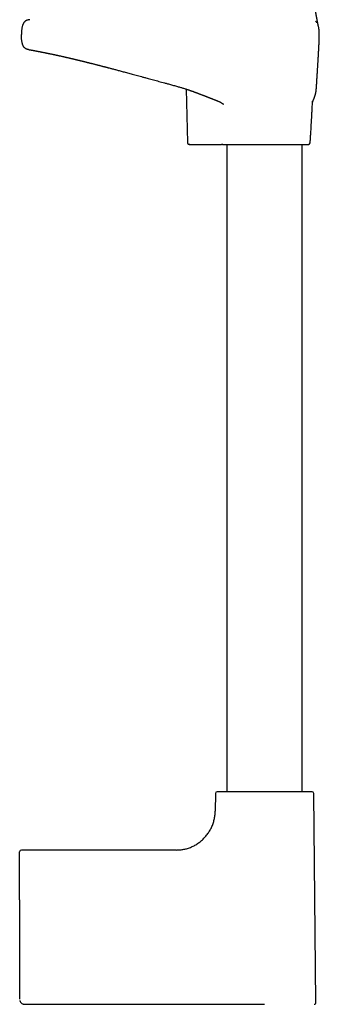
# Model space of a CAD drawing. Header units: millimetres. Extents: x 8 to 969, y 12 to 2155.
# Tile 28 of 33: x 746 to 834, y 1389 to 1676. Entities that reach past the tile are written whole.
import ezdxf

# ---------------------------------------------------------------- set-up
doc = ezdxf.new("R2010")
doc.units = ezdxf.units.MM

msp = doc.modelspace()

# ---------------------------------------------------------------- linework, layer by layer
at = {"color": 7, "linetype": 'Continuous', "lineweight": 30}
for p, q in [((794.78, 1655.71), (795.12, 1640.09)), ((831.66, 1652.15), (831.66, 1652.15)), ((795.84, 1639.6), (796.03, 1639.6)), ((795.84, 1639.6), (796.04, 1639.6)), ((796.01, 1639.6), (796.04, 1639.6)), ((796.04, 1639.6), (805.06, 1639.6)), ((806.64, 1639.6), (806.64, 1450.79)), ((828.64, 1450.79), (828.64, 1639.6)), ((803.28, 1450.29), (803.23, 1445.09)), ((803.28, 1450.29), (803.23, 1445.09)), ((832.64, 1389.3), (832, 1450.29)), ((832.64, 1389.3), (832, 1450.29)), ((746.14, 1419.27), (746.14, 1433.3)), ((791.83, 1433.8), (746.64, 1433.8)), ((791.83, 1433.8), (746.64, 1433.8)), ((746.14, 1419.27), (746.14, 1390.3)), ((746.19, 1389.93), (746.19, 1389.93)), ((746.19, 1389.93), (746.19, 1389.93)), ((747.42, 1388.82), (747.42, 1388.82)), ((747.42, 1388.82), (747.42, 1388.82)), ((747.64, 1388.8), (817.64, 1388.8))]:
    msp.add_line(p, q, dxfattribs=at)
at = {"color": 7, "linetype": 'Continuous', "lineweight": 30, "flags": 128}
for points in [[(746.14, 1390.3), (746.14, 1390.3)], [(746.14, 1390.3), (746.14, 1390.3)], [(747.64, 1388.8), (747.64, 1388.8)], [(747.64, 1388.8), (747.64, 1388.8)]]:
    msp.add_lwpolyline(points, dxfattribs=at)
at = {"color": 7, "linetype": 'Continuous', "lineweight": 30}
for centre, start, end in [((830.47, 1640.1), 270, 356.1178), ((803.78, 1450.29), 90, 179.4), ((831.5, 1450.29), 0.6, 90), ((746.64, 1433.3), 90, 180), ((832.14, 1389.3), 270, 0.6)]:
    msp.add_arc(centre, 0.5, start, end, dxfattribs=at)
for points, knots in [([(833.34, 1674.18), (833.34, 1674.18), (833.34, 1674.18), (833.34, 1674.18), (833.34, 1674.18), (833.34, 1674.18), (833.34, 1674.18), (833.34, 1674.18), (833.34, 1674.18), (833.34, 1674.18), (833.34, 1674.18), (833.34, 1674.18), (833.34, 1674.17), (833.34, 1674.17), (833.34, 1674.17), (833.34, 1674.17), (833.34, 1674.17), (833.34, 1674.17), (833.34, 1674.18), (833.34, 1674.19), (833.33, 1674.21), (833.33, 1674.23), (833.32, 1674.26), (833.31, 1674.3), (833.3, 1674.35), (833.29, 1674.4), (833.28, 1674.46), (833.27, 1674.51), (833.26, 1674.56), (833.25, 1674.61), (833.24, 1674.65), (833.23, 1674.7), (833.22, 1674.74), (833.22, 1674.76), (833.21, 1674.79), (833.21, 1674.82), (833.2, 1674.86), (833.19, 1674.91), (833.17, 1674.99), (833.15, 1675.09), (833.13, 1675.2), (833.11, 1675.31), (833.09, 1675.42), (833.07, 1675.53), (833.04, 1675.66), (833.02, 1675.8), (832.99, 1675.95), (832.96, 1676.09), (832.94, 1676.23), (832.92, 1676.33), (832.9, 1676.4), (832.89, 1676.48), (832.88, 1676.56), (832.86, 1676.65), (832.84, 1676.75), (832.83, 1676.84), (832.81, 1676.92), (832.8, 1676.98), (832.79, 1677.04), (832.78, 1677.1), (832.77, 1677.15), (832.76, 1677.22), (832.75, 1677.3), (832.73, 1677.38), (832.72, 1677.46), (832.71, 1677.54), (832.69, 1677.62), (832.68, 1677.69), (832.67, 1677.77), (832.65, 1677.85), (832.64, 1677.93), (832.63, 1678.01), (832.61, 1678.09), (832.6, 1678.16), (832.59, 1678.22), (832.58, 1678.28), (832.57, 1678.34), (832.56, 1678.41), (832.55, 1678.48), (832.54, 1678.55), (832.53, 1678.62), (832.52, 1678.69), (832.51, 1678.74), (832.5, 1678.8), (832.49, 1678.85), (832.48, 1678.92), (832.47, 1678.99), (832.46, 1679.08), (832.45, 1679.17), (832.43, 1679.25), (832.42, 1679.31), (832.42, 1679.36), (832.41, 1679.41), (832.4, 1679.47), (832.39, 1679.53), (832.38, 1679.6), (832.37, 1679.69), (832.36, 1679.78), (832.35, 1679.86), (832.34, 1679.92), (832.33, 1679.97), (832.32, 1680.01), (832.32, 1680.07), (832.31, 1680.14), (832.29, 1680.24), (832.28, 1680.34), (832.27, 1680.43), (832.26, 1680.52), (832.25, 1680.59), (832.24, 1680.66), (832.23, 1680.74), (832.22, 1680.83), (832.21, 1680.92), (832.2, 1681.01), (832.19, 1681.1), (832.18, 1681.18), (832.17, 1681.27), (832.16, 1681.37), (832.15, 1681.48), (832.14, 1681.57), (832.14, 1681.66), (832.13, 1681.74), (832.12, 1681.81), (832.12, 1681.89), (832.11, 1681.98), (832.1, 1682.07), (832.1, 1682.15), (832.09, 1682.22), (832.09, 1682.29), (832.08, 1682.38), (832.08, 1682.45), (832.08, 1682.48)], [0, 0, 0, 0, 0.006761, 0.017334, 0.026801, 0.035173, 0.042458, 0.048664, 0.057583, 0.067148, 0.077377, 0.092114, 0.108, 0.124248, 0.140551, 0.153643, 0.166788, 0.180449, 0.195143, 0.21089, 0.227332, 0.243787, 0.259954, 0.275846, 0.291627, 0.306382, 0.320024, 0.332539, 0.343912, 0.353951, 0.363052, 0.371304, 0.378688, 0.381711, 0.385109, 0.389548, 0.395042, 0.401604, 0.414991, 0.427569, 0.441377, 0.453869, 0.465949, 0.47874, 0.492459, 0.506571, 0.520883, 0.53573, 0.550115, 0.55718, 0.563706, 0.570124, 0.577123, 0.585637, 0.594124, 0.601723, 0.608512, 0.614598, 0.618922, 0.623392, 0.628188, 0.633975, 0.64082, 0.647617, 0.653502, 0.660332, 0.666535, 0.672582, 0.679432, 0.685462, 0.691863, 0.698629, 0.704987, 0.710373, 0.714954, 0.71951, 0.724132, 0.729666, 0.734752, 0.740555, 0.746305, 0.751301, 0.755547, 0.759334, 0.763792, 0.768404, 0.774032, 0.780805, 0.787934, 0.79376, 0.798272, 0.801962, 0.805625, 0.809271, 0.813439, 0.818836, 0.82553, 0.832518, 0.838201, 0.841748, 0.844999, 0.848336, 0.851756, 0.857122, 0.863536, 0.870924, 0.877611, 0.882895, 0.887289, 0.892183, 0.897542, 0.90321, 0.90916, 0.915075, 0.920181, 0.925008, 0.930517, 0.936993, 0.943475, 0.949612, 0.954393, 0.958725, 0.962672, 0.967187, 0.97258, 0.978297, 0.982375, 0.986084, 0.989658, 0.994259, 1, 1, 1, 1]), ([(749.15, 1675.95), (749.06, 1675.94), (748.89, 1675.94), (748.63, 1675.89), (748.37, 1675.82), (748.14, 1675.73), (747.95, 1675.63), (747.79, 1675.52), (747.64, 1675.4), (747.5, 1675.27), (747.38, 1675.11), (747.26, 1674.94), (747.16, 1674.74), (747.07, 1674.54), (746.98, 1674.27), (746.88, 1673.93), (746.8, 1673.53), (746.74, 1673.12), (746.7, 1672.75), (746.67, 1672.41), (746.66, 1672.12), (746.65, 1671.85), (746.65, 1671.68), (746.65, 1671.6)], [0, 0, 0, 0, 0.0444946, 0.0921119, 0.1402501, 0.1888028, 0.2214692, 0.2544832, 0.2880139, 0.3222936, 0.3576149, 0.3942887, 0.4324339, 0.4720101, 0.5128863, 0.5838999, 0.656772, 0.7300159, 0.8019865, 0.8565066, 0.9082836, 0.9564192, 1, 1, 1, 1]), ([(832.95, 1675.05), (832.94, 1675.07), (832.89, 1675.14), (832.79, 1675.26), (832.65, 1675.4), (832.55, 1675.48), (832.5, 1675.52)], [0, 0, 0, 0, 0.108773, 0.415891, 0.713916, 1, 1, 1, 1]), ([(833.62, 1672.37), (833.62, 1672.39), (833.61, 1672.51), (833.59, 1672.74), (833.56, 1673.06), (833.52, 1673.38), (833.46, 1673.7), (833.4, 1673.98), (833.35, 1674.14), (833.33, 1674.2)], [0, 0, 0, 0, 0.029539, 0.199322, 0.374809, 0.550069, 0.725719, 0.899437, 1, 1, 1, 1]), ([(748.68, 1667.26), (748.61, 1667.27), (748.46, 1667.3), (748.26, 1667.36), (748.07, 1667.43), (747.89, 1667.53), (747.71, 1667.64), (747.55, 1667.78), (747.39, 1667.95), (747.25, 1668.16), (747.14, 1668.38), (747.04, 1668.61), (746.96, 1668.86), (746.88, 1669.13), (746.82, 1669.43), (746.76, 1669.78), (746.71, 1670.19), (746.68, 1670.64), (746.65, 1671.12), (746.65, 1671.44), (746.65, 1671.6)], [0, 0, 0, 0, 0.043582, 0.082661, 0.12135, 0.160051, 0.19936, 0.240063, 0.283106, 0.329539, 0.380454, 0.425146, 0.473932, 0.527319, 0.585455, 0.647817, 0.730744, 0.817981, 0.908188, 1, 1, 1, 1]), ([(831.65, 1651.79), (831.65, 1651.79), (831.65, 1651.81), (831.67, 1651.85), (831.68, 1651.9), (831.7, 1651.97), (831.73, 1652.04), (831.76, 1652.13), (831.8, 1652.23), (831.84, 1652.33), (831.88, 1652.44), (831.93, 1652.56), (831.98, 1652.69), (832.03, 1652.82), (832.08, 1652.93), (832.11, 1653.02), (832.14, 1653.1), (832.17, 1653.17), (832.2, 1653.24), (832.22, 1653.31), (832.26, 1653.39), (832.29, 1653.49), (832.32, 1653.59), (832.36, 1653.7), (832.41, 1653.84), (832.46, 1654.03), (832.51, 1654.2), (832.54, 1654.32), (832.55, 1654.38), (832.57, 1654.45), (832.59, 1654.52), (832.6, 1654.59), (832.61, 1654.65), (832.62, 1654.7), (832.63, 1654.74), (832.64, 1654.77), (832.64, 1654.8), (832.65, 1654.84), (832.65, 1654.87), (832.66, 1654.92), (832.67, 1654.98), (832.68, 1655.04), (832.69, 1655.1), (832.7, 1655.16), (832.71, 1655.23), (832.71, 1655.29), (832.72, 1655.36), (832.73, 1655.43), (832.74, 1655.51), (832.75, 1655.59), (832.76, 1655.68), (832.76, 1655.76), (832.77, 1655.84), (832.78, 1655.93), (832.79, 1656.04), (832.8, 1656.19), (832.81, 1656.35), (832.82, 1656.52), (832.83, 1656.7), (832.84, 1656.85), (832.85, 1656.96), (832.85, 1657.04), (832.86, 1657.11), (832.86, 1657.18), (832.87, 1657.26), (832.87, 1657.35), (832.88, 1657.49), (832.89, 1657.65), (832.9, 1657.84), (832.91, 1658), (832.92, 1658.12), (832.92, 1658.21), (832.93, 1658.3), (832.93, 1658.39), (832.94, 1658.49), (832.95, 1658.6), (832.95, 1658.69), (832.96, 1658.77), (832.96, 1658.83), (832.97, 1658.9), (832.97, 1658.96), (832.97, 1659.03), (832.98, 1659.1), (832.98, 1659.18), (832.99, 1659.26), (832.99, 1659.35), (833, 1659.44), (833, 1659.51), (833.01, 1659.57), (833.01, 1659.65), (833.02, 1659.74), (833.03, 1659.86), (833.04, 1660), (833.05, 1660.16), (833.06, 1660.33), (833.07, 1660.51), (833.08, 1660.69), (833.09, 1660.87), (833.1, 1661.05), (833.12, 1661.27), (833.13, 1661.53), (833.15, 1661.83), (833.17, 1662.12), (833.19, 1662.43), (833.21, 1662.73), (833.23, 1663.04), (833.25, 1663.36), (833.26, 1663.62), (833.27, 1663.8), (833.28, 1663.88), (833.28, 1663.97), (833.29, 1664.07), (833.3, 1664.19), (833.3, 1664.31), (833.31, 1664.43), (833.32, 1664.54), (833.32, 1664.64), (833.33, 1664.73), (833.34, 1664.82), (833.34, 1664.92), (833.35, 1665.02), (833.35, 1665.15), (833.36, 1665.29), (833.37, 1665.43), (833.38, 1665.57), (833.39, 1665.7), (833.39, 1665.83), (833.4, 1665.95), (833.41, 1666.09), (833.42, 1666.24), (833.43, 1666.38), (833.43, 1666.52), (833.44, 1666.67), (833.45, 1666.8), (833.45, 1666.91), (833.46, 1667.01), (833.47, 1667.1), (833.47, 1667.21), (833.48, 1667.35), (833.49, 1667.48), (833.49, 1667.62), (833.5, 1667.76), (833.51, 1667.9), (833.51, 1668.04), (833.52, 1668.18), (833.53, 1668.33), (833.54, 1668.47), (833.54, 1668.61), (833.55, 1668.73), (833.55, 1668.85), (833.56, 1668.99), (833.57, 1669.14), (833.57, 1669.25), (833.58, 1669.33), (833.58, 1669.4), (833.58, 1669.47), (833.59, 1669.55), (833.59, 1669.65), (833.59, 1669.76), (833.6, 1669.85), (833.6, 1669.93), (833.6, 1669.98), (833.61, 1670.04), (833.61, 1670.1), (833.61, 1670.17), (833.61, 1670.26), (833.62, 1670.38), (833.62, 1670.54), (833.63, 1670.71), (833.63, 1670.91), (833.64, 1671.13), (833.64, 1671.36), (833.64, 1671.52), (833.64, 1671.6)], [0, 0, 0, 0, 0.005829, 0.013255, 0.025802, 0.038121, 0.050191, 0.065966, 0.081307, 0.096206, 0.111174, 0.126972, 0.143591, 0.160256, 0.176189, 0.185831, 0.195, 0.203491, 0.211332, 0.219244, 0.229899, 0.241294, 0.253485, 0.26643, 0.279538, 0.305066, 0.330587, 0.337988, 0.345444, 0.352955, 0.360522, 0.367993, 0.374725, 0.380648, 0.383896, 0.386839, 0.389477, 0.392258, 0.395746, 0.399862, 0.404664, 0.410014, 0.415073, 0.420191, 0.424778, 0.429092, 0.433489, 0.437945, 0.44219, 0.446285, 0.450994, 0.454221, 0.456863, 0.459127, 0.46295, 0.467457, 0.472404, 0.477574, 0.48293, 0.48831, 0.491319, 0.4937, 0.495625, 0.497736, 0.500112, 0.502891, 0.506113, 0.512256, 0.517877, 0.522996, 0.525705, 0.528274, 0.530826, 0.533699, 0.536941, 0.540351, 0.543457, 0.546213, 0.548441, 0.550836, 0.553703, 0.556223, 0.558893, 0.562707, 0.566202, 0.569608, 0.573305, 0.575636, 0.577691, 0.579734, 0.582851, 0.58659, 0.590641, 0.595411, 0.600747, 0.605884, 0.610727, 0.616587, 0.621882, 0.627023, 0.635888, 0.644701, 0.653104, 0.662124, 0.671926, 0.680128, 0.690115, 0.700992, 0.703859, 0.706154, 0.708662, 0.711806, 0.715585, 0.719498, 0.723052, 0.726546, 0.729658, 0.732472, 0.734992, 0.737732, 0.741178, 0.745324, 0.750015, 0.754408, 0.75837, 0.762916, 0.766829, 0.770666, 0.77535, 0.780094, 0.784929, 0.790131, 0.794601, 0.799216, 0.803059, 0.806026, 0.808975, 0.812937, 0.817717, 0.822736, 0.827853, 0.832895, 0.837791, 0.843575, 0.849177, 0.854929, 0.861223, 0.867285, 0.872553, 0.877063, 0.884888, 0.892743, 0.900207, 0.903504, 0.907045, 0.910828, 0.91511, 0.920295, 0.926172, 0.93182, 0.937185, 0.942325, 0.947223, 0.951902, 0.954435, 0.957507, 0.961734, 0.966716, 0.9724, 0.978697, 0.985491, 0.992645, 1, 1, 1, 1]), ([(833.63, 1672), (833.63, 1672.01), (833.63, 1672.03), (833.63, 1672.05), (833.63, 1672.07), (833.63, 1672.09), (833.63, 1672.12), (833.63, 1672.14), (833.63, 1672.16), (833.63, 1672.18), (833.63, 1672.18), (833.63, 1672.19), (833.63, 1672.2), (833.63, 1672.2), (833.63, 1672.22), (833.63, 1672.24), (833.63, 1672.26), (833.62, 1672.28), (833.62, 1672.31), (833.62, 1672.33), (833.62, 1672.35), (833.62, 1672.36), (833.62, 1672.37)], [0, 0, 0, 0, 0.11619, 0.216089, 0.300147, 0.368757, 0.422295, 0.461192, 0.486214, 0.494246, 0.497487, 0.500474, 0.503485, 0.50679, 0.515024, 0.540521, 0.579821, 0.633596, 0.702201, 0.785928, 0.88508, 1, 1, 1, 1]), ([(833.64, 1671.6), (833.64, 1671.68), (833.64, 1671.82), (833.64, 1671.95), (833.63, 1672)], [0, 0, 0, 0, 0.616238, 1, 1, 1, 1]), ([(833.63, 1670.97), (833.63, 1670.98), (833.63, 1671), (833.63, 1671.03), (833.64, 1671.05), (833.64, 1671.08), (833.64, 1671.11), (833.64, 1671.14), (833.64, 1671.17), (833.64, 1671.2), (833.64, 1671.22), (833.64, 1671.25), (833.64, 1671.28), (833.64, 1671.31), (833.64, 1671.34), (833.64, 1671.37), (833.64, 1671.4), (833.64, 1671.43), (833.64, 1671.45), (833.64, 1671.48), (833.64, 1671.51), (833.64, 1671.54), (833.64, 1671.57), (833.64, 1671.59), (833.64, 1671.6)], [0, 0, 0, 0, 0.063791, 0.125904, 0.186341, 0.245101, 0.302185, 0.357591, 0.408296, 0.45751, 0.505234, 0.551468, 0.596211, 0.642038, 0.686188, 0.728662, 0.76946, 0.808583, 0.846029, 0.879801, 0.912084, 0.942878, 0.972183, 1, 1, 1, 1]), ([(748.68, 1667.25), (748.69, 1667.25), (748.69, 1667.25), (748.71, 1667.25), (748.75, 1667.24), (748.78, 1667.24), (748.83, 1667.23), (748.88, 1667.22), (748.93, 1667.21), (748.99, 1667.2), (749.06, 1667.19), (749.12, 1667.18), (749.18, 1667.17), (749.24, 1667.15), (749.31, 1667.14), (749.39, 1667.13), (749.46, 1667.11), (749.54, 1667.1), (749.62, 1667.09), (749.7, 1667.07), (749.78, 1667.06), (749.87, 1667.04), (749.98, 1667.02), (750.11, 1667), (750.25, 1666.97), (750.4, 1666.94), (750.55, 1666.91), (750.69, 1666.89), (750.84, 1666.86), (750.98, 1666.83), (751.1, 1666.81), (751.22, 1666.78), (751.33, 1666.76), (751.45, 1666.74), (751.54, 1666.72), (751.61, 1666.71), (751.66, 1666.7), (751.71, 1666.69), (751.75, 1666.68), (751.79, 1666.67), (751.84, 1666.66), (751.9, 1666.65), (751.97, 1666.64), (752.04, 1666.63), (752.13, 1666.61), (752.22, 1666.59), (752.32, 1666.57), (752.42, 1666.55), (752.51, 1666.53), (752.68, 1666.5), (752.91, 1666.45), (753.18, 1666.4), (753.4, 1666.36), (753.58, 1666.32), (753.75, 1666.29), (753.92, 1666.25), (754.07, 1666.22), (754.21, 1666.19), (754.32, 1666.17), (754.41, 1666.15), (754.49, 1666.13), (754.56, 1666.12), (754.61, 1666.11), (754.65, 1666.1), (754.69, 1666.09), (754.75, 1666.08), (754.82, 1666.07), (754.91, 1666.05), (755.01, 1666.03), (755.12, 1666), (755.24, 1665.98), (755.46, 1665.93), (755.7, 1665.88), (755.95, 1665.83), (756.1, 1665.8), (756.25, 1665.77), (756.38, 1665.74), (756.5, 1665.71), (756.61, 1665.69), (756.7, 1665.67), (756.78, 1665.65), (756.85, 1665.64), (756.92, 1665.62), (756.99, 1665.6), (757.09, 1665.58), (757.19, 1665.56), (757.3, 1665.54), (757.42, 1665.51), (757.54, 1665.48), (757.74, 1665.44), (758.03, 1665.38), (758.41, 1665.29), (758.72, 1665.22), (758.95, 1665.17), (759.08, 1665.14), (759.2, 1665.11), (759.29, 1665.09), (759.36, 1665.07), (759.42, 1665.06), (759.46, 1665.05), (759.51, 1665.04), (759.56, 1665.03), (759.63, 1665.01), (759.72, 1664.99), (759.82, 1664.97), (759.94, 1664.94), (760.12, 1664.9), (760.35, 1664.85), (760.61, 1664.79), (760.84, 1664.73), (761.05, 1664.68), (761.24, 1664.64), (761.44, 1664.59), (761.64, 1664.54), (761.85, 1664.49), (762.04, 1664.45), (762.22, 1664.41), (762.37, 1664.37), (762.49, 1664.34), (762.6, 1664.31), (762.73, 1664.28), (762.87, 1664.25), (763.03, 1664.21), (763.19, 1664.17), (763.35, 1664.14), (763.51, 1664.1), (763.66, 1664.06), (763.84, 1664.02), (764.04, 1663.97), (764.25, 1663.92), (764.45, 1663.87), (764.65, 1663.82), (764.83, 1663.77), (765, 1663.73), (765.15, 1663.69), (765.31, 1663.65), (765.46, 1663.62), (765.58, 1663.59), (765.67, 1663.56), (765.74, 1663.55), (765.79, 1663.54), (765.86, 1663.52), (765.95, 1663.5), (766.05, 1663.47), (766.18, 1663.44), (766.32, 1663.4), (766.49, 1663.36), (766.67, 1663.32), (766.85, 1663.27), (767.03, 1663.23), (767.28, 1663.16), (767.59, 1663.08), (767.94, 1663), (768.25, 1662.92), (768.52, 1662.85), (768.76, 1662.79), (769, 1662.73), (769.23, 1662.67), (769.5, 1662.6), (769.8, 1662.52), (770.07, 1662.45), (770.25, 1662.41), (770.33, 1662.38), (770.39, 1662.37), (770.42, 1662.36), (770.45, 1662.35), (770.48, 1662.34), (770.53, 1662.33), (770.6, 1662.31), (770.7, 1662.29), (770.84, 1662.25), (771.01, 1662.21), (771.21, 1662.15), (771.44, 1662.09), (771.71, 1662.03), (772, 1661.95), (772.35, 1661.86), (772.74, 1661.75), (773.19, 1661.64), (773.66, 1661.51), (774.15, 1661.38), (774.67, 1661.25), (775.21, 1661.1), (775.78, 1660.95), (776.37, 1660.79), (777, 1660.62), (777.65, 1660.45), (778.32, 1660.26), (779.03, 1660.07), (779.76, 1659.87), (780.52, 1659.67), (781.31, 1659.45), (782.13, 1659.23), (782.93, 1659.01), (783.69, 1658.8), (784.43, 1658.6), (785.19, 1658.4), (785.97, 1658.18), (786.78, 1657.97), (787.61, 1657.74), (788.46, 1657.51), (789.14, 1657.33), (789.54, 1657.23), (789.64, 1657.2)], [0, 0, 0, 0, 0.010967, 0.021404, 0.031318, 0.040714, 0.049599, 0.057976, 0.06585, 0.073935, 0.081421, 0.088312, 0.094656, 0.100777, 0.107421, 0.113869, 0.12012, 0.126177, 0.13204, 0.13771, 0.143199, 0.148952, 0.155975, 0.163606, 0.171841, 0.180678, 0.18804, 0.195597, 0.202895, 0.209913, 0.215326, 0.22056, 0.225618, 0.230487, 0.234942, 0.23722, 0.23934, 0.241301, 0.243104, 0.244778, 0.246695, 0.24897, 0.251631, 0.254655, 0.258041, 0.261704, 0.265353, 0.268966, 0.27254, 0.276077, 0.286949, 0.297454, 0.303533, 0.309483, 0.315289, 0.320669, 0.325525, 0.329859, 0.333097, 0.335971, 0.33848, 0.340627, 0.34179, 0.342844, 0.344196, 0.345967, 0.348156, 0.350763, 0.353785, 0.357083, 0.360375, 0.363652, 0.376381, 0.380456, 0.384507, 0.388521, 0.392226, 0.395516, 0.398346, 0.40078, 0.402819, 0.404467, 0.406035, 0.408045, 0.410494, 0.413254, 0.416114, 0.419071, 0.422124, 0.425272, 0.434092, 0.44339, 0.453145, 0.456464, 0.459618, 0.462342, 0.464638, 0.466143, 0.467386, 0.468365, 0.469285, 0.47049, 0.472094, 0.474096, 0.476495, 0.479284, 0.482152, 0.488563, 0.494486, 0.499364, 0.503859, 0.507972, 0.511706, 0.516545, 0.520996, 0.52506, 0.52874, 0.532183, 0.534247, 0.536432, 0.538954, 0.541951, 0.545423, 0.548483, 0.551789, 0.555, 0.558048, 0.560934, 0.565685, 0.569921, 0.573667, 0.577454, 0.581491, 0.584357, 0.587337, 0.590432, 0.59343, 0.595829, 0.597606, 0.598567, 0.599466, 0.600732, 0.602369, 0.604377, 0.606754, 0.609503, 0.612622, 0.616084, 0.619545, 0.622901, 0.626152, 0.633402, 0.640069, 0.645343, 0.650185, 0.654594, 0.658701, 0.662794, 0.666885, 0.673017, 0.679144, 0.680956, 0.682383, 0.683424, 0.68408, 0.684416, 0.68478, 0.68574, 0.687009, 0.688588, 0.691074, 0.694073, 0.697588, 0.701621, 0.706172, 0.711246, 0.716845, 0.724024, 0.731639, 0.739616, 0.747962, 0.75668, 0.765776, 0.775258, 0.785132, 0.795443, 0.806164, 0.817307, 0.828883, 0.840908, 0.85318, 0.865936, 0.879205, 0.89301, 0.904456, 0.916272, 0.928473, 0.94107, 0.954079, 0.967271, 0.98089, 0.994949, 1, 1, 1, 1]), ([(789.64, 1657.2), (789.82, 1657.15), (790.2, 1657.05), (790.78, 1656.89), (791.38, 1656.73), (791.93, 1656.57), (792.45, 1656.42), (792.94, 1656.28), (793.39, 1656.14), (793.82, 1656.02), (794.23, 1655.89), (794.63, 1655.76), (795.02, 1655.63), (795.38, 1655.51), (795.71, 1655.4), (796.01, 1655.29), (796.29, 1655.2), (796.54, 1655.11), (796.76, 1655.03), (796.96, 1654.95), (797.13, 1654.89), (797.28, 1654.83), (797.41, 1654.79), (797.53, 1654.74), (797.68, 1654.69), (797.86, 1654.62), (798.06, 1654.55), (798.28, 1654.46), (798.52, 1654.37), (798.78, 1654.27), (799.05, 1654.17), (799.31, 1654.07), (799.53, 1653.98), (799.72, 1653.91), (799.87, 1653.85), (800.02, 1653.8), (800.15, 1653.75), (800.26, 1653.7), (800.35, 1653.67), (800.43, 1653.64), (800.52, 1653.6), (800.64, 1653.56), (800.76, 1653.51), (800.89, 1653.46), (801.01, 1653.41), (801.15, 1653.36), (801.31, 1653.3), (801.5, 1653.22), (801.7, 1653.15), (801.88, 1653.08), (802.04, 1653.01), (802.17, 1652.96), (802.31, 1652.91), (802.48, 1652.84), (802.68, 1652.76), (802.91, 1652.67), (803.13, 1652.58), (803.33, 1652.5), (803.52, 1652.42), (803.71, 1652.34), (803.92, 1652.25), (804.14, 1652.15), (804.36, 1652.05), (804.56, 1651.95), (804.76, 1651.85), (804.94, 1651.76), (805.07, 1651.68), (805.16, 1651.63), (805.22, 1651.6), (805.27, 1651.56), (805.33, 1651.53), (805.38, 1651.5), (805.43, 1651.46), (805.48, 1651.43), (805.52, 1651.39), (805.56, 1651.36), (805.58, 1651.34), (805.6, 1651.33), (805.61, 1651.32), (805.61, 1651.31), (805.61, 1651.31)], [0, 0, 0, 0, 0.030007, 0.065655, 0.0993, 0.131007, 0.16085, 0.188421, 0.214343, 0.238689, 0.261529, 0.285737, 0.308168, 0.328899, 0.347995, 0.365512, 0.381494, 0.395979, 0.408996, 0.420607, 0.430781, 0.439531, 0.446866, 0.452869, 0.461476, 0.471993, 0.484411, 0.497096, 0.511282, 0.526961, 0.54327, 0.558644, 0.573054, 0.582738, 0.591933, 0.600643, 0.608544, 0.615113, 0.620378, 0.624495, 0.629985, 0.636844, 0.644717, 0.652304, 0.659481, 0.666251, 0.677212, 0.688529, 0.700731, 0.713267, 0.721961, 0.729524, 0.737379, 0.746492, 0.760415, 0.774523, 0.789087, 0.801517, 0.812388, 0.824333, 0.838208, 0.853407, 0.867696, 0.882173, 0.896387, 0.910374, 0.923137, 0.927478, 0.932891, 0.938549, 0.943541, 0.948517, 0.954593, 0.961173, 0.967131, 0.974003, 0.980573, 0.98727, 0.994433, 1, 1, 1, 1]), ([(830.97, 1640.06), (830.98, 1640.14), (831, 1640.41), (831.03, 1640.89), (831.07, 1641.5), (831.11, 1642.14), (831.15, 1642.81), (831.19, 1643.49), (831.23, 1644.21), (831.28, 1645), (831.33, 1645.89), (831.38, 1646.87), (831.44, 1647.86), (831.49, 1648.88), (831.56, 1650.09), (831.61, 1651.19), (831.65, 1651.93), (831.66, 1652.15)], [0, 0, 0, 0, 0.019369, 0.067629, 0.118292, 0.171222, 0.226283, 0.283341, 0.342258, 0.402898, 0.481369, 0.56208, 0.64476, 0.729139, 0.814949, 0.944707, 1, 1, 1, 1]), ([(795.12, 1640.09), (795.12, 1640.06), (795.13, 1639.99), (795.16, 1639.9), (795.21, 1639.81), (795.27, 1639.74), (795.33, 1639.68), (795.4, 1639.64), (795.47, 1639.62), (795.52, 1639.61), (795.54, 1639.6)], [0, 0, 0, 0, 0.141407, 0.283264, 0.422302, 0.555589, 0.680902, 0.796912, 0.903176, 1, 1, 1, 1]), ([(795.59, 1639.6), (795.6, 1639.6), (795.63, 1639.6), (795.73, 1639.6), (795.85, 1639.6), (795.96, 1639.6), (796.01, 1639.6)], [0, 0, 0, 0, 0.250117, 0.500045, 0.749917, 1, 1, 1, 1]), ([(795.8, 1639.6), (795.77, 1639.6), (795.71, 1639.6), (795.66, 1639.6), (795.64, 1639.6), (795.62, 1639.6), (795.62, 1639.6), (795.62, 1639.6), (795.62, 1639.6)], [0, 0, 0, 0, 0.262919, 0.525446, 0.677615, 0.828554, 0.97913, 1, 1, 1, 1]), ([(801.07, 1639.6), (801.07, 1639.6), (801.2, 1639.59), (801.48, 1639.6), (801.89, 1639.6), (802.31, 1639.6), (802.72, 1639.6), (803.13, 1639.6), (803.52, 1639.6), (803.9, 1639.6), (804.26, 1639.6), (804.54, 1639.6), (804.7, 1639.6), (804.75, 1639.6)], [0, 0, 0, 0, 0.003029, 0.119068, 0.234492, 0.348563, 0.460475, 0.569388, 0.674444, 0.774802, 0.869657, 0.958768, 1, 1, 1, 1]), ([(805.42, 1639.6), (805.4, 1639.6), (805.36, 1639.6), (805.28, 1639.6), (805.18, 1639.6), (805.1, 1639.6), (805.06, 1639.6)], [0, 0, 0, 0, 0.2514621, 0.4997208, 0.7481204, 1, 1, 1, 1]), ([(805.39, 1639.6), (805.41, 1639.6), (805.52, 1639.6), (805.7, 1639.6), (805.92, 1639.6), (806.12, 1639.6), (806.3, 1639.6), (806.46, 1639.6), (806.57, 1639.6), (806.62, 1639.6), (806.64, 1639.6)], [0, 0, 0, 0, 0.041267, 0.191733, 0.339184, 0.485492, 0.632418, 0.781558, 0.934296, 1, 1, 1, 1]), ([(805.42, 1639.6), (805.49, 1639.6), (805.62, 1639.6), (805.86, 1639.6), (806.12, 1639.6), (806.41, 1639.6), (806.72, 1639.6), (807.04, 1639.6), (807.36, 1639.6), (807.7, 1639.6), (808.06, 1639.6), (808.44, 1639.6), (808.87, 1639.6), (809.34, 1639.6), (809.87, 1639.6), (810.43, 1639.6), (811, 1639.6), (811.59, 1639.6), (812.2, 1639.6), (812.82, 1639.6), (813.45, 1639.6), (814.09, 1639.6), (814.7, 1639.6), (815.27, 1639.6), (815.8, 1639.6), (816.33, 1639.6), (816.87, 1639.6), (817.4, 1639.6), (817.93, 1639.6), (818.46, 1639.6), (818.97, 1639.6), (819.49, 1639.6), (820, 1639.6), (820.5, 1639.6), (821.01, 1639.6), (821.53, 1639.6), (822.05, 1639.6), (822.56, 1639.6), (823.06, 1639.6), (823.55, 1639.6), (824.03, 1639.6), (824.51, 1639.6), (824.99, 1639.6), (825.44, 1639.6), (825.88, 1639.6), (826.31, 1639.6), (826.75, 1639.6), (827.19, 1639.6), (827.63, 1639.6), (828.04, 1639.6), (828.42, 1639.6), (828.76, 1639.6), (829.04, 1639.6), (829.28, 1639.6), (829.5, 1639.6), (829.7, 1639.6), (829.87, 1639.6), (830.02, 1639.6), (830.14, 1639.6), (830.23, 1639.6), (830.31, 1639.6), (830.37, 1639.6), (830.42, 1639.6), (830.45, 1639.6), (830.47, 1639.6), (830.47, 1639.6), (830.47, 1639.6)], [0, 0, 0, 0, 0.017385, 0.034706, 0.052005, 0.069324, 0.086704, 0.102035, 0.117307, 0.132548, 0.147788, 0.163055, 0.178377, 0.197199, 0.215938, 0.234649, 0.253384, 0.272196, 0.290798, 0.309321, 0.327816, 0.346335, 0.364928, 0.379746, 0.394512, 0.409249, 0.423985, 0.438745, 0.453556, 0.467823, 0.482041, 0.496235, 0.510428, 0.524642, 0.538901, 0.554, 0.569042, 0.584055, 0.599067, 0.614104, 0.629195, 0.644826, 0.660395, 0.675931, 0.691466, 0.707029, 0.722652, 0.7414, 0.760067, 0.778705, 0.797367, 0.816106, 0.831205, 0.846247, 0.86126, 0.876272, 0.891309, 0.9064, 0.918632, 0.930827, 0.942999, 0.955162, 0.967331, 0.979521, 0.991747, 1, 1, 1, 1]), ([(831.5, 1450.79), (831.5, 1450.79), (831.49, 1450.79), (831.47, 1450.79), (831.43, 1450.79), (831.37, 1450.79), (831.3, 1450.79), (831.2, 1450.79), (831.07, 1450.79), (830.92, 1450.79), (830.73, 1450.79), (830.53, 1450.79), (830.31, 1450.79), (830.07, 1450.79), (829.82, 1450.79), (829.54, 1450.79), (829.24, 1450.79), (828.92, 1450.79), (828.58, 1450.79), (828.22, 1450.79), (827.84, 1450.79), (827.41, 1450.79), (826.92, 1450.79), (826.38, 1450.79), (825.81, 1450.79), (825.27, 1450.79), (824.75, 1450.79), (824.26, 1450.79), (823.77, 1450.79), (823.26, 1450.79), (822.76, 1450.79), (822.27, 1450.79), (821.8, 1450.79), (821.32, 1450.79), (820.83, 1450.79), (820.34, 1450.79), (819.78, 1450.79), (819.13, 1450.79), (818.38, 1450.79), (817.73, 1450.79), (817.17, 1450.79), (816.69, 1450.79), (816.22, 1450.79), (815.75, 1450.79), (815.28, 1450.79), (814.77, 1450.79), (814.23, 1450.79), (813.66, 1450.79), (813.09, 1450.79), (812.55, 1450.79), (812.02, 1450.79), (811.51, 1450.79), (811.02, 1450.79), (810.53, 1450.79), (810.05, 1450.79), (809.58, 1450.79), (809.13, 1450.79), (808.68, 1450.79), (808.25, 1450.79), (807.81, 1450.79), (807.35, 1450.79), (806.88, 1450.79), (806.44, 1450.79), (806.07, 1450.79), (805.74, 1450.79), (805.47, 1450.79), (805.21, 1450.79), (804.97, 1450.79), (804.76, 1450.79), (804.58, 1450.79), (804.42, 1450.79), (804.28, 1450.79), (804.15, 1450.79), (804.05, 1450.79), (803.95, 1450.79), (803.86, 1450.79), (803.8, 1450.79), (803.79, 1450.79), (803.78, 1450.79)], [0, 0, 0, 0, 0.01089, 0.021758, 0.032616, 0.043478, 0.054356, 0.065674, 0.079259, 0.092824, 0.106393, 0.119991, 0.132881, 0.145736, 0.158579, 0.171431, 0.184312, 0.197477, 0.210606, 0.223721, 0.236846, 0.250003, 0.266451, 0.282853, 0.299251, 0.31569, 0.328579, 0.341435, 0.354278, 0.36713, 0.380011, 0.391559, 0.40308, 0.414589, 0.426101, 0.437632, 0.448762, 0.465844, 0.482907, 0.5, 0.510892, 0.521761, 0.532619, 0.54348, 0.554356, 0.565674, 0.579259, 0.592824, 0.606393, 0.619991, 0.632881, 0.645736, 0.658579, 0.671431, 0.684312, 0.697477, 0.710606, 0.723721, 0.736846, 0.750003, 0.766451, 0.782853, 0.799251, 0.81569, 0.828579, 0.841435, 0.854278, 0.86713, 0.880011, 0.891559, 0.90308, 0.914589, 0.926101, 0.937632, 0.948761, 0.965841, 0.982904, 1, 1, 1, 1]), ([(831.5, 1450.79), (831.5, 1450.79), (831.49, 1450.79), (831.47, 1450.79), (831.43, 1450.79), (831.37, 1450.79), (831.3, 1450.79), (831.2, 1450.79), (831.07, 1450.79), (830.92, 1450.79), (830.73, 1450.79), (830.53, 1450.79), (830.31, 1450.79), (830.07, 1450.79), (829.82, 1450.79), (829.54, 1450.79), (829.24, 1450.79), (828.92, 1450.79), (828.58, 1450.79), (828.22, 1450.79), (827.84, 1450.79), (827.41, 1450.79), (826.92, 1450.79), (826.38, 1450.79), (825.81, 1450.79), (825.27, 1450.79), (824.75, 1450.79), (824.26, 1450.79), (823.77, 1450.79), (823.26, 1450.79), (822.76, 1450.79), (822.27, 1450.79), (821.8, 1450.79), (821.32, 1450.79), (820.83, 1450.79), (820.34, 1450.79), (819.78, 1450.79), (819.13, 1450.79), (818.38, 1450.79), (817.73, 1450.79), (817.17, 1450.79), (816.69, 1450.79), (816.22, 1450.79), (815.75, 1450.79), (815.28, 1450.79), (814.77, 1450.79), (814.23, 1450.79), (813.66, 1450.79), (813.09, 1450.79), (812.55, 1450.79), (812.02, 1450.79), (811.51, 1450.79), (811.02, 1450.79), (810.53, 1450.79), (810.05, 1450.79), (809.58, 1450.79), (809.13, 1450.79), (808.68, 1450.79), (808.25, 1450.79), (807.81, 1450.79), (807.35, 1450.79), (806.88, 1450.79), (806.44, 1450.79), (806.07, 1450.79), (805.74, 1450.79), (805.47, 1450.79), (805.21, 1450.79), (804.97, 1450.79), (804.76, 1450.79), (804.58, 1450.79), (804.42, 1450.79), (804.28, 1450.79), (804.15, 1450.79), (804.05, 1450.79), (803.95, 1450.79), (803.86, 1450.79), (803.8, 1450.79), (803.79, 1450.79), (803.78, 1450.79)], [0, 0, 0, 0, 0.01089, 0.021758, 0.032616, 0.043478, 0.054356, 0.065674, 0.079259, 0.092824, 0.106393, 0.119991, 0.132881, 0.145736, 0.158579, 0.171431, 0.184312, 0.197477, 0.210606, 0.223721, 0.236846, 0.250003, 0.266451, 0.282853, 0.299251, 0.31569, 0.328579, 0.341435, 0.354278, 0.36713, 0.380011, 0.391559, 0.40308, 0.414589, 0.426101, 0.437632, 0.448762, 0.465844, 0.482907, 0.5, 0.510892, 0.521761, 0.532619, 0.54348, 0.554356, 0.565674, 0.579259, 0.592824, 0.606393, 0.619991, 0.632881, 0.645736, 0.658579, 0.671431, 0.684312, 0.697477, 0.710606, 0.723721, 0.736846, 0.750003, 0.766451, 0.782853, 0.799251, 0.81569, 0.828579, 0.841435, 0.854278, 0.86713, 0.880011, 0.891559, 0.90308, 0.914589, 0.926101, 0.937632, 0.948761, 0.965841, 0.982904, 1, 1, 1, 1]), ([(791.83, 1433.8), (792.02, 1433.8), (792.41, 1433.81), (792.99, 1433.85), (793.55, 1433.91), (794.09, 1434), (794.62, 1434.12), (795.16, 1434.26), (795.72, 1434.45), (796.28, 1434.67), (796.82, 1434.92), (797.34, 1435.2), (797.85, 1435.51), (798.34, 1435.84), (798.81, 1436.2), (799.27, 1436.59), (799.7, 1436.99), (800.12, 1437.42), (800.51, 1437.86), (800.89, 1438.33), (801.25, 1438.81), (801.58, 1439.32), (801.88, 1439.84), (802.16, 1440.39), (802.41, 1440.95), (802.63, 1441.52), (802.81, 1442.09), (802.95, 1442.66), (803.07, 1443.24), (803.16, 1443.84), (803.21, 1444.46), (803.22, 1444.87), (803.23, 1445.09)], [0, 0, 0, 0, 0.033356, 0.065821, 0.097482, 0.128424, 0.158727, 0.188474, 0.222923, 0.256826, 0.290297, 0.323438, 0.357013, 0.390431, 0.423767, 0.457085, 0.490439, 0.523867, 0.557385, 0.591005, 0.624748, 0.658645, 0.692735, 0.727067, 0.761703, 0.796712, 0.8292, 0.862139, 0.895604, 0.929677, 0.964445, 1, 1, 1, 1]), ([(791.83, 1433.8), (792.02, 1433.8), (792.41, 1433.81), (792.99, 1433.85), (793.55, 1433.91), (794.09, 1434), (794.62, 1434.12), (795.16, 1434.26), (795.72, 1434.45), (796.28, 1434.67), (796.82, 1434.92), (797.34, 1435.2), (797.85, 1435.51), (798.34, 1435.84), (798.81, 1436.2), (799.27, 1436.59), (799.7, 1436.99), (800.12, 1437.42), (800.51, 1437.86), (800.89, 1438.33), (801.25, 1438.81), (801.58, 1439.32), (801.88, 1439.84), (802.16, 1440.39), (802.41, 1440.95), (802.63, 1441.52), (802.81, 1442.09), (802.95, 1442.66), (803.07, 1443.24), (803.16, 1443.84), (803.21, 1444.46), (803.22, 1444.87), (803.23, 1445.09)], [0, 0, 0, 0, 0.033356, 0.065821, 0.097482, 0.128424, 0.158727, 0.188474, 0.222923, 0.256826, 0.290297, 0.323438, 0.357013, 0.390431, 0.423767, 0.457085, 0.490439, 0.523867, 0.557385, 0.591005, 0.624748, 0.658645, 0.692735, 0.727067, 0.761703, 0.796712, 0.8292, 0.862139, 0.895604, 0.929677, 0.964445, 1, 1, 1, 1]), ([(746.2, 1389.93), (746.21, 1389.86), (746.25, 1389.7), (746.38, 1389.46), (746.57, 1389.23), (746.8, 1389.04), (747.06, 1388.9), (747.35, 1388.82), (747.54, 1388.81), (747.64, 1388.8)], [0, 0, 0, 0, 0.109767, 0.25674, 0.405594, 0.555381, 0.704584, 0.852236, 1, 1, 1, 1]), ([(746.2, 1389.93), (746.21, 1389.86), (746.25, 1389.7), (746.38, 1389.46), (746.57, 1389.23), (746.8, 1389.04), (747.06, 1388.9), (747.35, 1388.82), (747.54, 1388.81), (747.64, 1388.8)], [0, 0, 0, 0, 0.109767, 0.25674, 0.405594, 0.555381, 0.704584, 0.852236, 1, 1, 1, 1])]:
    msp.add_open_spline(points, degree=3, knots=knots, dxfattribs=at)

doc.saveas('drawing.dxf')
